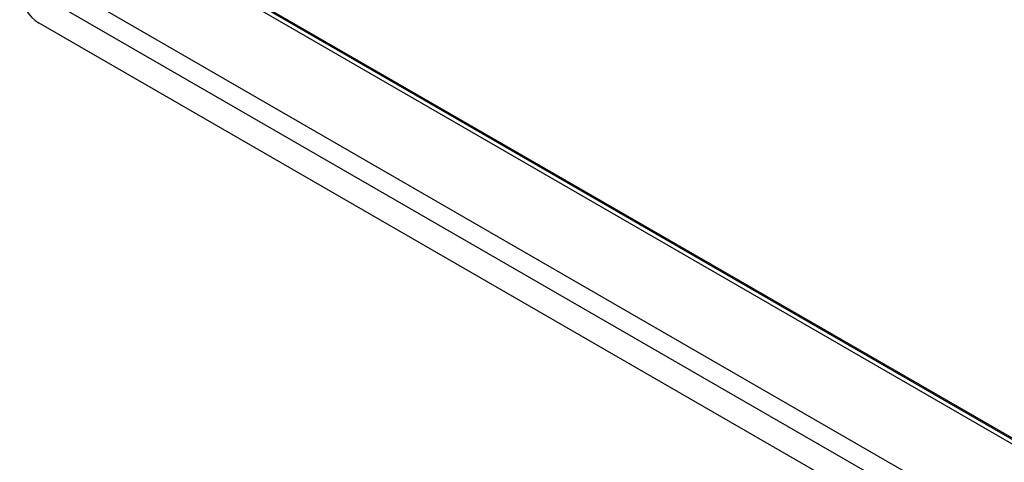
# Model space of a CAD drawing. Header units: inches. Extents: x 11 to 197, y 14 to 125.
# Tile 57 of 82: x 168.79 to 175.86, y 62.31 to 65.49. Entities that reach past the tile are written whole.
import ezdxf

# ---------------------------------------------------------------- set-up
doc = ezdxf.new("R2010")
doc.units = ezdxf.units.IN
doc.header["$MEASUREMENT"] = 0
doc.layers.add('Visible Edges(ANSI)', color=7, linetype='Continuous', lineweight=25)
doc.layers.add('Visible Tangent Edges(ANSI)', color=7, linetype='Continuous', lineweight=25)

msp = doc.modelspace()

# ---------------------------------------------------------------- linework, layer by layer
at = {"layer": 'Visible Edges(ANSI)'}
for p, q in [((189.0713, 54.8891), (169.699, 66.0737)), ((169.7125, 66.0578), (189.0713, 54.881)), ((189.1417, 53.7948), (168.9307, 65.4636))]:
    msp.add_line(p, q, dxfattribs=at)
msp.add_ellipse((168.9307, 65.6244), major_axis=(-0.0984, 0.1705), ratio=0.57735, start_param=0.785398, end_param=2.356194, dxfattribs=at)
at = {"layer": 'Visible Tangent Edges(ANSI)'}
for p, q in [((189.0713, 54.8475), (169.6899, 66.0374)), ((169.1339, 65.7164), (189.0713, 54.2056)), ((189.1003, 54.0272), (168.972, 65.6482))]:
    msp.add_line(p, q, dxfattribs=at)

doc.saveas('drawing.dxf')
